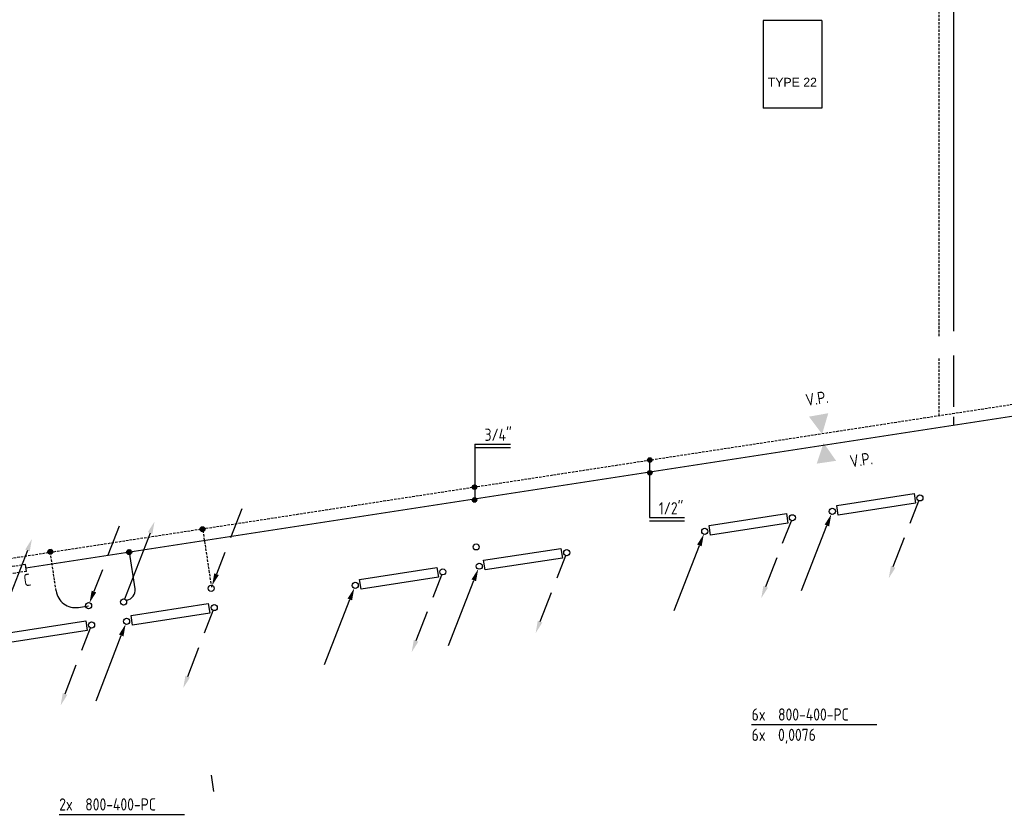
# Model space of a CAD drawing. Extents: x -132501 to 411300, y -42818 to 427495.
# Tile 8 of 256: x -101118 to -91049, y 10515 to 18645. Entities that reach past the tile are written whole.
import ezdxf
from ezdxf.enums import TextEntityAlignment as Align

# ---------------------------------------------------------------- set-up
doc = ezdxf.new("R2010")
doc.units = 0
doc.header["$LTSCALE"] = 50
doc.linetypes.add('DASHED', pattern=[0.75, 0.5, -0.25])
doc.linetypes.add('HIDDEN', pattern=[9.525, 6.35, -3.175])
doc.layers.get('0').update_dxf_attribs({"linetype": 'CONTINUOUS'})
for name, color, linetype in [('56WD', 1, 'CONTINUOUS'), ('WL------_WOLK', 1, 'CONTINUOUS'), ('WL570---_TOEVOER', 3, 'CONTINUOUS'), ('WL5911--_D', 2, 'CONTINUOUS')]:
    doc.layers.add(name, color=color, linetype=linetype)
doc.styles.add('BURO-018', font='ARIAL.TTF', dxfattribs={"height": 63})
doc.styles.add('BURO-025', font='ARIAL.TTF', dxfattribs={"height": 125})
doc.styles.add('ISO25', font='ISO', dxfattribs={"width": 0.9, "height": 125})

# ---------------------------------------------------------------- blocks, each defined once
blk = doc.blocks.new('CIRC1MM')
at = {"color": 2, "linetype": 'Continuous'}
for p, q in [((-0.5, 0), (0.5, 0)), ((-0.49, 0.1), (0.49, 0.1)), ((-0.46, 0.2), (0.46, 0.2)), ((-0.4, 0.3), (0.4, 0.3)), ((-0.3, 0.4), (0.3, 0.4)), ((-0.49, -0.1), (0.49, -0.1)), ((-0.46, -0.2), (0.46, -0.2)), ((-0.4, -0.3), (0.4, -0.3)), ((-0.3, -0.4), (0.3, -0.4))]:
    blk.add_line(p, q, dxfattribs=at)
blk.add_circle((0, 0), 0.5, dxfattribs=at)
blk = doc.blocks.new('CV3')
at = {"color": 2, "linetype": 'Continuous'}
blk.add_line((-434, -754), (-77, -135), dxfattribs=at)
blk.add_circle((0, 0), 31.2, dxfattribs=at)
blk.add_solid([(-98, -122), (-55, -147), (-14, -27)], dxfattribs=at)
blk = doc.blocks.new('CV2')
at = {"color": 2, "linetype": 'Continuous'}
blk.add_line((376, 653), (15, 28), dxfattribs=at)
blk.add_circle((0, 0), 31.2, dxfattribs=at)
blk.add_solid([(356, 668), (399, 643), (440, 764)], dxfattribs=at)
blk = doc.blocks.new('CVR3')
at = {"color": 2, "linetype": 'HIDDEN'}
blk.add_line((434, 754), (77, 135), dxfattribs=at)
at = {"color": 2, "linetype": 'Continuous'}
blk.add_circle((0, 0), 31.2, dxfattribs=at)
blk.add_solid([(98, 122), (55, 147), (14, 27)], dxfattribs=at)
blk = doc.blocks.new('CVR2')
at = {"color": 2, "linetype": 'HIDDEN'}
blk.add_line((-376, -653), (-15, -28), dxfattribs=at)
at = {"color": 2, "linetype": 'Continuous'}
blk.add_circle((0, 0), 31.2, dxfattribs=at)
blk.add_solid([(-356, -668), (-399, -643), (-440, -764)], dxfattribs=at)
blk = doc.blocks.new('RADO800')
at = {"color": 3, "linetype": 'Continuous'}
for p, q in [((54, 52), (854, 52)), ((54, -48), (54, 52)), ((854, 52), (854, -48)), ((854, -48), (54, -48))]:
    blk.add_line(p, q, dxfattribs=at)
at = {"linetype": 'Continuous'}
for name, p in [('CV2', (0, 200)), ('CVR3', (907, 200)), ('CV3', (0, 0)), ('CVR2', (907, 0))]:
    blk.add_blockref(name, p, dxfattribs=at)
blk = doc.blocks.new('fywsu')
at = {"color": 3, "linetype": 'Continuous'}
for p, q in [((230940, 13675), (231730, 13797)), ((231730, 13797), (231745, 13698)), ((231745, 13698), (230955, 13576)), ((230955, 13576), (230940, 13675)), ((229635, 13471), (230426, 13593)), ((230441, 13494), (229650, 13372)), ((230426, 13593), (230441, 13494)), ((229650, 13372), (229635, 13471)), ((227328, 13114), (228119, 13235)), ((228119, 13235), (228134, 13136)), ((227343, 13015), (227328, 13114)), ((228134, 13136), (227343, 13015)), ((226060, 12918), (226851, 13040)), ((226851, 13040), (226866, 12941)), ((226076, 12819), (226060, 12918)), ((226866, 12941), (226076, 12819))]:
    blk.add_line(p, q, dxfattribs=at)
at = {"color": 2, "linetype": 'Continuous'}
blk.add_circle((227252, 13251), 31.2, dxfattribs=at)
at = {"layer": '56WD', "linetype": 'DASHED'}
for p, q in [((231986, 15408), (231986, 20008)), ((235519, 15135), (222313, 13104)), ((231986, 14592), (231986, 15183)), ((224548, 12839), (224458, 13434)), ((222956, 12801), (222898, 13194))]:
    blk.add_line(p, q, dxfattribs=at)
at = {"layer": '56WD', "linetype": 'Continuous'}
for p, q in [((232136, 15458), (232136, 19858)), ((232136, 14683), (232136, 15208)), ((232136, 14493), (232136, 14583)), ((223764, 12821), (223707, 13197))]:
    blk.add_line(p, q, dxfattribs=at)
at = {"layer": '56WD'}
for p, q in [((235639, 15032), (222646, 13034)), ((223184, 12632), (223287, 12648))]:
    blk.add_line(p, q, dxfattribs=at)
at = {"layer": '56WD', "color": 1, "linetype": 'Continuous'}
for p, q in [((227239, 14304), (227602, 14304)), ((227239, 14304), (227239, 13736)), ((227239, 14269), (227602, 14269)), ((229026, 14126), (229026, 13552)), ((229026, 13552), (229384, 13552)), ((229026, 13517), (229384, 13517)), ((230069, 11435), (231349, 11435)), ((222988, 10515), (224268, 10515))]:
    blk.add_line(p, q, dxfattribs=at)
at = {"layer": '56WD', "color": 2, "linetype": 'DASHED'}
for p, q in [((222644, 13070), (222395, 13032)), ((222654, 13001), (222405, 12962))]:
    blk.add_line(p, q, dxfattribs=at)
at = {"layer": '56WD', "color": 2, "linetype": 'Continuous'}
for p, q in [((222654, 13001), (222644, 13070)), ((224543, 10916), (224566, 10750))]:
    blk.add_line(p, q, dxfattribs=at)
at = {"layer": '56WD', "linetype": 'Continuous'}
for centre, radius, start, end in [((223154, 12830), 200, 188.4094, 278.5456), ((223665, 12806), 100, 278.5456, 8.6359)]:
    blk.add_arc(centre, radius, start, end, dxfattribs=at)
at = {"layer": '56WD', "color": 2, "linetype": 'Continuous'}
for points in [[(230790, 14405), (230656, 14584), (230853, 14619)], [(230805, 14316), (230735, 14103), (230933, 14132)]]:
    blk.add_solid(points, dxfattribs=at)
at = {"linetype": 'Continuous'}
for name, p, rotation in [('CVR2', (231790, 13753), 8.76510402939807), ('CV3', (230894, 13615), 8.76510402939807), ('CVR2', (230486, 13549), 8.76510402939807), ('CV3', (229590, 13411), 8.76510402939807), ('CVR2', (228179, 13192), 8.748467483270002), ('CVR2', (226911, 12996), 8.748467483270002), ('CV3', (227283, 13054), 8.748467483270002), ('CV3', (226015, 12858), 8.748467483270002)]:
    blk.add_blockref(name, p, dxfattribs=dict(at, rotation=rotation))
at = {"layer": '56WD', "linetype": 'Continuous', "xscale": 45, "yscale": 45, "zscale": 45}
for p in [(229028, 14141), (229028, 14010), (227235, 13863), (227235, 13732)]:
    blk.add_blockref('CIRC1MM', p, dxfattribs=at)
at = {"layer": '56WD', "linetype": 'Continuous', "rotation": 8.897354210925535}
for p in [(223677, 12490), (222423, 12312)]:
    blk.add_blockref('RADO800', p, dxfattribs=at)
at = {"layer": '56WD', "linetype": 'Continuous', "yscale": 50, "zscale": 50}
for p, xscale, rotation in [((224453, 13433), 50.00000000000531, 179.8099683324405), ((222897, 13201), 49.99999999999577, 188.7014749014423), ((223704, 13198), 50.00000000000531, 179.8099683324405)]:
    blk.add_blockref('CIRC1MM', p, dxfattribs=dict(at, xscale=xscale, rotation=rotation))
at = {"layer": '56WD', "color": 2, "linetype": 'Continuous', "style": 'ISO25', "width": 0.9}
for s, rotation, p in [('V.P.', 8.7269, (230631, 14691)), ('V.P.', 8.7269, (231084, 14063)), ('C', 8.9756, (222634, 12846))]:
    blk.add_text(s, height=125, rotation=rotation, dxfattribs=at).set_placement(p)
for s, p in [('3/4"', (227338, 14336)), ('1/2"', (229120, 13584)), ('6x  800-400-PC', (230069, 11474)), ('6x  0,0076', (230069, 11266)), ('2x  800-400-PC', (222988, 10554))]:
    blk.add_text(s, height=125, dxfattribs=at).set_placement(p)
blk = doc.blocks.new('*U360')
at = {"color": 2, "ltscale": 10}
for p, q in [((450, 300, -2900), (-450, 300, -2900)), ((-450, -300, -2900), (-450, 300, -2900)), ((450, -300, -2900), (450, 300, -2900)), ((450, -300, -2900), (-450, -300, -2900))]:
    blk.add_line(p, q, dxfattribs=at)
at = {"layer": 'WL5911--_D', "color": 2, "style": 'BURO-025'}
blk.add_attdef('POSNR', text='', height=125, dxfattribs=at).set_placement((0, 0), align=Align.MIDDLE)
blk = doc.blocks.new('ga5ybfdyw')
at = {"layer": 'WL5911--_D', "rotation": 90}
blk.add_blockref('*U360', (230486, 210473, 2900), dxfattribs=at)
at = {"layer": 'WL570---_TOEVOER', "color": 1, "style": 'BURO-018'}
blk.add_text('TYPE 22', height=90, dxfattribs=at).set_placement((230234, 210245))

msp = doc.modelspace()

# ---------------------------------------------------------------- block references
at = {"layer": 'WL------_WOLK'}
for name, p in [('ga5ybfdyw', (-323702.0225, -192284.258)), ('fywsu', (-323702.0225, 0))]:
    msp.add_blockref(name, p, dxfattribs=at)

doc.saveas('drawing.dxf')
